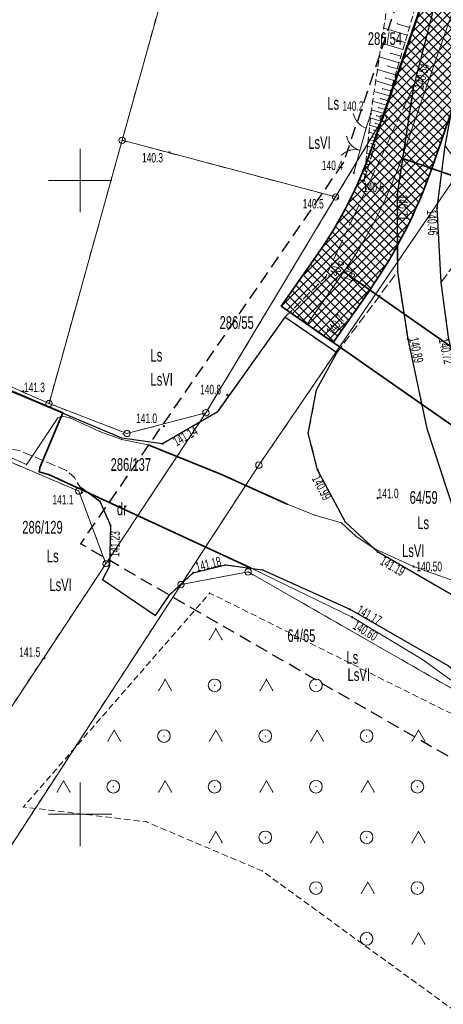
# Model space of a CAD drawing. Extents: x 6456700 to 6518119, y 5963420 to 5980059.
# Tile 4 of 256: x 6511564 to 6511597, y 5963784 to 5963862. Entities that reach past the tile are written whole.
import ezdxf
from ezdxf.enums import TextEntityAlignment as Align

# ---------------------------------------------------------------- set-up
doc = ezdxf.new("R2010")
doc.units = 0
doc.header["$MEASUREMENT"] = 0
for name, pattern in [('L_0_03', [1, 0.5, -0.5]), ('L_0_04', [1.5, 1, -0.5]), ('L_0_52', [1, 0.75, -0.25]), ('L_0_5A', [0.75, 0.5, -0.25])]:
    doc.linetypes.add(name, pattern=pattern)
doc.layers.get('0').update_dxf_attribs({"color": 2, "linetype": 'CONTINUOUS', "lineweight": 5})
for name, color, linetype, lineweight in [('000_Inne__niezydentyfikowane_', 7, 'CONTINUOUS', 18), ('18mm Kreska ciągła', 7, 'CONTINUOUS', 18), ('202_punkt_graniczny', 7, 'CONTINUOUS', 18), ('209_oznaczenie_konturu_klasyfikacyjnego', 96, 'CONTINUOUS', 18), ('210_oznaczenie_konturu_uzytku_gruntowego', 96, 'CONTINUOUS', 18), ('211_numer_dzialki_ewidencyjnej', 7, 'CONTINUOUS', 18), ('218_kontur_uzytku_gruntowego', 96, 'L_0_03', 18), ('219_dzialka_ewidencyjna', 7, 'CONTINUOUS', 18), ('35mm Ciągła', 7, 'CONTINUOUS', 35), ('brama', 7, 'CONTINUOUS', 18), ('furtka', 7, 'CONTINUOUS', 18), ('jezdnia', 7, 'CONTINUOUS', 18), ('jezdnia_Atr17', 7, 'CONTINUOUS', 18), ('kraweznik', 7, 'CONTINUOUS', 18), ('obudowa_ochronna_przewodu', 7, 'CONTINUOUS', 18), ('ogrodzenie_trwale', 7, 'CONTINUOUS', 18), ('pikieta_naturalna', 7, 'CONTINUOUS', 18), ('pikieta_naturalna_Atr2', 7, 'CONTINUOUS', 18), ('pikieta_sztuczna', 7, 'CONTINUOUS', 18), ('pikieta_sztuczna_Atr2', 7, 'CONTINUOUS', 18), ('przewod_elektroenergetyczny_podziemny', 7, 'CONTINUOUS', 18), ('przewod_telekomunikacyjny_podziemny', 7, 'CONTINUOUS', 18), ('rzedna', 7, 'CONTINUOUS', 18), ('rzedna_Atr2', 7, 'CONTINUOUS', 18), ('siatka_krzyrzy', 7, 'CONTINUOUS', 18), ('skarpa_nieumocniona', 7, 'CONTINUOUS', 18), ('teren_zalesiony', 7, 'CONTINUOUS', 18), ('Zakres', 7, 'CONTINUOUS', 18)]:
    doc.layers.add(name, color=color, linetype=linetype, lineweight=lineweight)
doc.styles.get("Standard").update_dxf_attribs({"font": 'txt', "width": 0.75})

# ---------------------------------------------------------------- blocks, each defined once
blk = doc.blocks.new('mdcp_nowa')
at = {"layer": 'pikieta_naturalna', "linetype": 'Continuous', "lineweight": 18}
for points in [[(6494322.93, 5980305.225, 1), (6494322.93, 5980305.315, 1)], [(6494307.04, 5980302.185, 1), (6494307.04, 5980302.275, 1)], [(6494321.59, 5980300.575, 1), (6494321.59, 5980300.665, 1)], [(6494322.41, 5980299.945, 1), (6494322.41, 5980300.035, 1)], [(6494320.32, 5980298.555, 1), (6494320.32, 5980298.645, 1)], [(6494319.37, 5980292.345, 1), (6494319.37, 5980292.435, 1)], [(6494321.4, 5980289.455, 1), (6494321.4, 5980289.545, 1)], [(6494295.5, 5980283.335, 1), (6494295.5, 5980283.425, 1)], [(6494311.61, 5980283.055, 1), (6494311.61, 5980283.145, 1)], [(6494306.6, 5980280.575, 1), (6494306.6, 5980280.665, 1)], [(6494300.13, 5980275.355, 1), (6494300.13, 5980275.445, 1)], [(6494323.47, 5980274.895, 1), (6494323.47, 5980274.985, 1)], [(6494297.17, 5980262.275, 1), (6494297.17, 5980262.365, 1)]]:
    blk.add_hatch(color=18, dxfattribs=at).paths.add_polyline_path(points)
at = {"layer": 'pikieta_sztuczna', "linetype": 'Continuous', "lineweight": 18}
for points in [[(6494326.29, 5980307.345, 1), (6494326.29, 5980307.435, 1)], [(6494325.01, 5980298.845, 1), (6494325.01, 5980298.935, 1)], [(6494328.17, 5980297.785, 1), (6494328.17, 5980297.875, 1)], [(6494325.85, 5980287.465, 1), (6494325.85, 5980287.555, 1)], [(6494306.5, 5980279.195, 1), (6494306.5, 5980279.285, 1)], [(6494318.74, 5980277.145, 1), (6494318.74, 5980277.235, 1)], [(6494302.39, 5980272.755, 1), (6494302.39, 5980272.845, 1)], [(6494323.47, 5980270.665, 1), (6494323.47, 5980270.755, 1)], [(6494308.92, 5980269.015, 1), (6494308.92, 5980269.105, 1)], [(6494321.27, 5980266.135, 1), (6494321.27, 5980266.225, 1)]]:
    blk.add_hatch(color=18, dxfattribs=at).paths.add_polyline_path(points)
at = {"layer": 'rzedna', "linetype": 'Continuous', "lineweight": 18}
for color, points in [(30, [(6494326.3, 5980269.505, 1), (6494326.3, 5980269.595, 1)]), (1, [(6494321.45, 5980265.515, 1), (6494321.45, 5980265.605, 1)])]:
    blk.add_hatch(color=color, dxfattribs=at).paths.add_polyline_path(points)
at = {"layer": '000_Inne__niezydentyfikowane_', "linetype": 'Continuous', "lineweight": 18, "flags": 128}
for points in [[(6494325.8, 5980311.48), (6494323.95, 5980312.03)], [(6494325.98, 5980312.09), (6494325.02, 5980312.38)], [(6494325.47, 5980310.35), (6494323.78, 5980310.85)], [(6494325.63, 5980310.9), (6494324.75, 5980311.16)], [(6494325.16, 5980309.3), (6494323.61, 5980309.76)], [(6494325.31, 5980309.81), (6494324.5, 5980310.05)], [(6494325.02, 5980308.82), (6494324.28, 5980309.04)], [(6494324.88, 5980308.35), (6494323.46, 5980308.77)], [(6494324.75, 5980307.9), (6494324.07, 5980308.1)], [(6494324.62, 5980307.48), (6494323.32, 5980307.86)], [(6494324.39, 5980306.68), (6494323.2, 5980307.03)], [(6494324.5, 5980307.07), (6494323.88, 5980307.25)], [(6494324.17, 5980305.95), (6494323.08, 5980306.27)], [(6494324.07, 5980305.61), (6494323.55, 5980305.76)], [(6494324.28, 5980306.3), (6494323.71, 5980306.47)], [(6494323.97, 5980305.28), (6494322.98, 5980305.57)], [(6494323.88, 5980304.97), (6494323.4, 5980305.11)], [(6494323.63, 5980304.14), (6494322.84, 5980304.37)], [(6494323.79, 5980304.67), (6494322.9, 5980304.94)], [(6494323.71, 5980304.4), (6494323.29, 5980304.52)], [(6494323.48, 5980303.62), (6494322.79, 5980303.83)], [(6494323.41, 5980303.36), (6494323.08, 5980303.45)], [(6494323.56, 5980303.88), (6494323.19, 5980303.99)], [(6494323.17, 5980302.57), (6494322.68, 5980302.72)], [(6494323.33, 5980303.1), (6494322.73, 5980303.27)], [(6494323.25, 5980302.83), (6494322.98, 5980302.91)], [(6494323.02, 5980302.05), (6494322.62, 5980302.16)], [(6494323.09, 5980302.31), (6494322.87, 5980302.37)], [(6494322.86, 5980301.52), (6494322.57, 5980301.61)], [(6494322.78, 5980301.26), (6494322.66, 5980301.29)], [(6494322.94, 5980301.78), (6494322.77, 5980301.83)], [(6494322.55, 5980300.47), (6494322.46, 5980300.5)], [(6494322.71, 5980300.99), (6494322.51, 5980301.05)], [(6494322.63, 5980300.73), (6494322.56, 5980300.75)]]:
    blk.add_lwpolyline(points, dxfattribs=at)
at = {"layer": '000_Inne__niezydentyfikowane_'}
for p in [(6494323.95, 5980312.03), (6494325.02, 5980312.38), (6494325.98, 5980312.09), (6494325.8, 5980311.48), (6494323.78, 5980310.85), (6494324.75, 5980311.16), (6494325.63, 5980310.9), (6494323.61, 5980309.76), (6494324.5, 5980310.05), (6494325.31, 5980309.81), (6494325.47, 5980310.35), (6494324.28, 5980309.04), (6494325.16, 5980309.3), (6494323.46, 5980308.77), (6494324.07, 5980308.1), (6494324.88, 5980308.35), (6494325.02, 5980308.82), (6494323.32, 5980307.86), (6494324.62, 5980307.48), (6494324.75, 5980307.9), (6494323.2, 5980307.03), (6494323.88, 5980307.25), (6494324.39, 5980306.68), (6494324.5, 5980307.07), (6494323.08, 5980306.27), (6494323.55, 5980305.76), (6494323.71, 5980306.47), (6494324.17, 5980305.95), (6494324.28, 5980306.3), (6494322.98, 5980305.57), (6494323.4, 5980305.11), (6494323.97, 5980305.28), (6494324.07, 5980305.61), (6494322.84, 5980304.37), (6494322.9, 5980304.94), (6494323.29, 5980304.52), (6494323.71, 5980304.4), (6494323.79, 5980304.67), (6494323.88, 5980304.97), (6494322.79, 5980303.83), (6494323.08, 5980303.45), (6494323.19, 5980303.99), (6494323.48, 5980303.62), (6494323.56, 5980303.88), (6494323.63, 5980304.14), (6494322.68, 5980302.72), (6494322.73, 5980303.27), (6494322.98, 5980302.91), (6494323.25, 5980302.83), (6494323.33, 5980303.1), (6494323.41, 5980303.36), (6494322.62, 5980302.16), (6494322.87, 5980302.37), (6494323.02, 5980302.05), (6494323.09, 5980302.31), (6494323.17, 5980302.57), (6494322.57, 5980301.61), (6494322.66, 5980301.29), (6494322.77, 5980301.83), (6494322.78, 5980301.26), (6494322.86, 5980301.52), (6494322.94, 5980301.78), (6494322.46, 5980300.5), (6494322.51, 5980301.05), (6494322.55, 5980300.47), (6494322.56, 5980300.75), (6494322.63, 5980300.73), (6494322.71, 5980300.99)]:
    blk.add_point(p, dxfattribs=at)
at = {"layer": '202_punkt_graniczny', "color": 7, "linetype": 'Continuous', "lineweight": 18}
for centre in [(6494323.91, 5980304.93), (6494303.31, 5980303.18), (6494320.16, 5980298.71), (6494297.54, 5980282.41), (6494309.92, 5980281.68), (6494303.69, 5980280.05), (6494314.1, 5980277.55), (6494299.89, 5980275.5), (6494302.03, 5980269.77), (6494313.25, 5980269.13), (6494307.96, 5980268.13)]:
    blk.add_circle(centre, 0.25, dxfattribs=at)
at = {"layer": '202_punkt_graniczny'}
for p in [(6494323.91, 5980304.93), (6494303.31, 5980303.18), (6494320.16, 5980298.71), (6494297.54, 5980282.41), (6494309.92, 5980281.68), (6494303.69, 5980280.05), (6494314.1, 5980277.55), (6494299.89, 5980275.5), (6494302.03, 5980269.77), (6494313.25, 5980269.13), (6494307.96, 5980268.13)]:
    blk.add_point(p, dxfattribs=at)
at = {"layer": '218_kontur_uzytku_gruntowego', "lineweight": 18, "flags": 128}
for points in [[(6494307.59, 5980318.56), (6494303.31, 5980303.18)], [(6494323.91, 5980304.93), (6494326.9, 5980313.63)], [(6494320.16, 5980298.71), (6494323.91, 5980304.93)], [(6494303.31, 5980303.18), (6494297.54, 5980282.41)], [(6494320.16, 5980298.71), (6494303.31, 5980303.18)], [(6494331.01, 5980302.31), (6494314.1, 5980277.55)], [(6494309.92, 5980281.68), (6494320.16, 5980298.71)], [(6494297.54, 5980282.41), (6494288.75, 5980286.27)], [(6494297.54, 5980282.41), (6494303.69, 5980280.05)], [(6494302.03, 5980269.77), (6494309.92, 5980281.68)], [(6494303.69, 5980280.05), (6494309.92, 5980281.68)], [(6494299.89, 5980275.5), (6494288.47, 5980280.35)], [(6494314.1, 5980277.55), (6494307.96, 5980268.13)], [(6494302.03, 5980269.77), (6494299.89, 5980275.5)], [(6494292.57, 5980255.47), (6494302.03, 5980269.77)], [(6494307.96, 5980268.13), (6494313.25, 5980269.13)], [(6494313.25, 5980269.13), (6494331.56, 5980258.65)], [(6494307.96, 5980268.13), (6494290.25, 5980240.95)]]:
    blk.add_lwpolyline(points, dxfattribs=at)
at = {"layer": '218_kontur_uzytku_gruntowego'}
for p in [(6494323.91, 5980304.93), (6494323.91, 5980304.93), (6494323.91, 5980304.93), (6494323.91, 5980304.93), (6494303.31, 5980303.18), (6494303.31, 5980303.18), (6494303.31, 5980303.18), (6494303.31, 5980303.18), (6494320.16, 5980298.71), (6494320.16, 5980298.71), (6494320.16, 5980298.71), (6494320.16, 5980298.71), (6494320.16, 5980298.71), (6494320.16, 5980298.71), (6494297.54, 5980282.41), (6494297.54, 5980282.41), (6494297.54, 5980282.41), (6494297.54, 5980282.41), (6494309.92, 5980281.68), (6494309.92, 5980281.68), (6494309.92, 5980281.68), (6494309.92, 5980281.68), (6494309.92, 5980281.68), (6494309.92, 5980281.68), (6494303.69, 5980280.05), (6494303.69, 5980280.05), (6494303.69, 5980280.05), (6494303.69, 5980280.05), (6494314.1, 5980277.55), (6494314.1, 5980277.55), (6494314.1, 5980277.55), (6494314.1, 5980277.55), (6494299.89, 5980275.5), (6494299.89, 5980275.5), (6494299.89, 5980275.5), (6494299.89, 5980275.5), (6494302.03, 5980269.77), (6494302.03, 5980269.77), (6494302.03, 5980269.77), (6494302.03, 5980269.77), (6494302.03, 5980269.77), (6494302.03, 5980269.77), (6494313.25, 5980269.13), (6494313.25, 5980269.13), (6494313.25, 5980269.13), (6494313.25, 5980269.13), (6494307.96, 5980268.13), (6494307.96, 5980268.13), (6494307.96, 5980268.13), (6494307.96, 5980268.13), (6494307.96, 5980268.13), (6494307.96, 5980268.13)]:
    blk.add_point(p, dxfattribs=at)
at = {"layer": '219_dzialka_ewidencyjna', "color": 3, "linetype": 'Continuous', "lineweight": 18, "flags": 128}
for points in [[(6494303.31, 5980303.18), (6494307.59, 5980318.56)], [(6494323.91, 5980304.93), (6494326.9, 5980313.63)], [(6494323.91, 5980304.93), (6494320.16, 5980298.71)], [(6494297.54, 5980282.41), (6494303.31, 5980303.18)], [(6494303.31, 5980303.18), (6494320.16, 5980298.71)], [(6494331.01, 5980302.31), (6494314.1, 5980277.55)], [(6494309.92, 5980281.68), (6494320.16, 5980298.71)], [(6494288.75, 5980286.27), (6494297.54, 5980282.41)], [(6494297.54, 5980282.41), (6494303.69, 5980280.05)], [(6494302.03, 5980269.77), (6494309.92, 5980281.68)], [(6494309.92, 5980281.68), (6494303.69, 5980280.05)], [(6494299.89, 5980275.5), (6494288.47, 5980280.35)], [(6494314.1, 5980277.55), (6494307.96, 5980268.13)], [(6494302.03, 5980269.77), (6494299.89, 5980275.5)], [(6494292.57, 5980255.47), (6494302.03, 5980269.77)], [(6494307.96, 5980268.13), (6494313.25, 5980269.13)], [(6494313.25, 5980269.13), (6494331.56, 5980258.65)], [(6494290.25, 5980240.95), (6494307.96, 5980268.13)]]:
    blk.add_lwpolyline(points, dxfattribs=at)
at = {"layer": '219_dzialka_ewidencyjna', "color": 3}
for p in [(6494323.91, 5980304.93), (6494323.91, 5980304.93), (6494303.31, 5980303.18), (6494303.31, 5980303.18), (6494303.31, 5980303.18), (6494320.16, 5980298.71), (6494320.16, 5980298.71), (6494320.16, 5980298.71), (6494297.54, 5980282.41), (6494297.54, 5980282.41), (6494297.54, 5980282.41), (6494309.92, 5980281.68), (6494309.92, 5980281.68), (6494309.92, 5980281.68), (6494303.69, 5980280.05), (6494303.69, 5980280.05), (6494314.1, 5980277.55), (6494314.1, 5980277.55), (6494299.89, 5980275.5), (6494299.89, 5980275.5), (6494302.03, 5980269.77), (6494302.03, 5980269.77), (6494302.03, 5980269.77), (6494313.25, 5980269.13), (6494313.25, 5980269.13), (6494307.96, 5980268.13), (6494307.96, 5980268.13), (6494307.96, 5980268.13)]:
    blk.add_point(p, dxfattribs=at)
at = {"layer": 'brama', "color": 7, "linetype": 'Continuous', "lineweight": 18, "flags": 128}
blk.add_lwpolyline([(6494321.59, 5980300.62), (6494322.57, 5980304.15)], dxfattribs=at)
at = {"layer": 'brama', "color": 7, "linetype": 'Continuous', "lineweight": 18}
for centre, start, end in [((6494322.481, 5980303.83), 194.484, 254.484), ((6494321.679, 5980300.94), 74.484, 134.484)]:
    blk.add_arc(centre, 1.5, start, end, dxfattribs=at)
at = {"layer": 'brama'}
for p in [(6494321.029, 5980303.455), (6494322.57, 5980304.15), (6494321.411, 5980302.779), (6494320.628, 5980302.01), (6494321.304, 5980302.392), (6494322.08, 5980302.385), (6494322.08, 5980302.385), (6494321.59, 5980300.62)]:
    blk.add_point(p, dxfattribs=at)
at = {"layer": 'furtka', "color": 7, "linetype": 'Continuous', "lineweight": 18, "flags": 128}
blk.add_lwpolyline([(6494322.57, 5980304.15), (6494322.93, 5980305.27)], dxfattribs=at)
at = {"layer": 'furtka', "color": 7, "linetype": 'Continuous', "lineweight": 18}
blk.add_arc((6494323.028, 5980305.578), 1.5, 192.181, 252.181, dxfattribs=at)
at = {"layer": 'furtka'}
for p in [(6494321.562, 5980305.262), (6494322.93, 5980305.27), (6494321.917, 5980304.571), (6494322.569, 5980304.15), (6494322.57, 5980304.15)]:
    blk.add_point(p, dxfattribs=at)
at = {"layer": 'jezdnia', "color": 7, "linetype": 'L_0_52', "lineweight": 18, "flags": 128}
for points in [[(6494379.042, 5980205.355), (6494370.45, 5980215.77), (6494359.26, 5980229.24), (6494350.5, 5980239.82), (6494339.7, 5980252.95), (6494336.61, 5980259.13), (6494333.07, 5980266.18), (6494330.52, 5980271.55), (6494329.52, 5980273.86), (6494327.36, 5980280.45), (6494325.85, 5980287.51), (6494325.03, 5980292.79), (6494325.01, 5980298.89), (6494326.29, 5980307.39), (6494327.89, 5980313.55), (6494331.08, 5980323.3), (6494333.2, 5980329.82), (6494336.64, 5980339.86), (6494338.43, 5980344.74), (6494343.18, 5980357.69), (6494347.78, 5980370.45), (6494349.48, 5980375.48), (6494354.04, 5980390.75), (6494352.32, 5980395.68), (6494357.03, 5980411.08), (6494361.23, 5980414.73), (6494366, 5980430.68), (6494370.3, 5980444.82), (6494371.15, 5980446.91), (6494375.47, 5980461.29), (6494375.75, 5980465.48), (6494375.18, 5980467.78), (6494374.35, 5980469.42), (6494371.15, 5980471.55), (6494375.07, 5980474.78), (6494376.5, 5980474.51), (6494378.65, 5980474.86), (6494379.97, 5980476.75), (6494382.89, 5980482.91), (6494394.43, 5980504.41), (6494396.68, 5980509.18), (6494397.56, 5980513.25), (6494397.03, 5980515.6), (6494395.56, 5980517.85), (6494398.63, 5980521.01), (6494399.16, 5980521.01), (6494402.03, 5980519.87), (6494404.28, 5980515.27), (6494407.43, 5980515.58), (6494404.79, 5980512.24), (6494403.37, 5980510.89), (6494402.78, 5980510.36), (6494400.53, 5980507.9), (6494398.16, 5980504.63), (6494391.04, 5980491.44), (6494385.61, 5980481.01), (6494383.82, 5980476.78), (6494378.9, 5980461.73), (6494373.96, 5980446.06), (6494373.47, 5980443.93), (6494369.12, 5980430), (6494367.09, 5980423.07), (6494366.46, 5980420.98), (6494364.17, 5980413.15), (6494352.58, 5980374.75), (6494350.86, 5980369.56), (6494346.16, 5980356.53), (6494340.78, 5980341.91), (6494336.32, 5980328.77), (6494333.97, 5980321.61), (6494330.37, 5980310.3), (6494329.56, 5980306.83), (6494328.8, 5980302.75), (6494328.17, 5980297.83), (6494328.48, 5980291.97), (6494329.06, 5980287.64), (6494330.85, 5980279.62), (6494332.58, 5980274.8), (6494333.58, 5980272.52), (6494336.35, 5980266.75), (6494340.04, 5980259.2), (6494342.54, 5980254.89), (6494352.41, 5980242.52), (6494362.09, 5980230.97), (6494370.78, 5980220.42), (6494371.58, 5980219.4), (6494373.43, 5980217.24), (6494381.565, 5980207.291)], [(6494333.07, 5980266.18), (6494330.52, 5980271.55), (6494329.52, 5980273.86), (6494327.36, 5980280.45), (6494325.85, 5980287.51), (6494325.03, 5980292.79), (6494325.01, 5980298.89), (6494326.29, 5980307.39), (6494327.89, 5980313.55), (6494331.08, 5980323.3), (6494333.2, 5980329.82), (6494336.64, 5980339.86), (6494338.43, 5980344.74), (6494343.18, 5980357.69), (6494347.78, 5980370.45), (6494349.48, 5980375.48), (6494354.04, 5980390.75), (6494352.32, 5980395.68), (6494357.03, 5980411.08), (6494361.23, 5980414.73), (6494366, 5980430.68), (6494370.3, 5980444.82), (6494371.15, 5980446.91), (6494375.47, 5980461.29), (6494375.75, 5980465.48), (6494375.18, 5980467.78), (6494374.35, 5980469.42), (6494371.15, 5980471.55), (6494375.07, 5980474.78), (6494376.5, 5980474.51), (6494378.65, 5980474.86), (6494379.97, 5980476.75), (6494382.89, 5980482.91), (6494394.43, 5980504.41), (6494396.68, 5980509.18), (6494397.56, 5980513.25), (6494397.03, 5980515.6), (6494395.56, 5980517.85), (6494398.63, 5980521.01), (6494399.16, 5980521.01), (6494402.03, 5980519.87), (6494404.28, 5980515.27), (6494407.43, 5980515.58), (6494404.79, 5980512.24), (6494403.37, 5980510.89), (6494402.78, 5980510.36), (6494400.53, 5980507.9), (6494398.16, 5980504.63), (6494391.04, 5980491.44), (6494385.61, 5980481.01), (6494383.82, 5980476.78), (6494378.9, 5980461.73), (6494373.96, 5980446.06), (6494373.47, 5980443.93), (6494369.12, 5980430), (6494367.09, 5980423.07), (6494366.46, 5980420.98), (6494364.17, 5980413.15), (6494352.58, 5980374.75), (6494350.86, 5980369.56), (6494346.16, 5980356.53), (6494340.78, 5980341.91), (6494336.32, 5980328.77), (6494333.97, 5980321.61), (6494330.37, 5980310.3), (6494329.56, 5980306.83), (6494328.8, 5980302.75), (6494328.17, 5980297.83), (6494328.48, 5980291.97), (6494329.06, 5980287.64), (6494330.85, 5980279.62), (6494332.58, 5980274.8), (6494333.58, 5980272.52), (6494336.35, 5980266.75), (6494339.19, 5980259.41), (6494334.28, 5980263.76)], [(6494316.16, 5980289.23), (6494319.37, 5980292.39), (6494326.29, 5980307.39), (6494325.01, 5980298.89), (6494325.03, 5980292.79), (6494320.25, 5980286.41)], [(6494328.17, 5980297.83), (6494328.8, 5980302.75), (6494330.75, 5980299.98), (6494333.28, 5980297.97), (6494340.74, 5980296.02), (6494352.28, 5980293.26), (6494351.16, 5980290.47), (6494340.93, 5980292.89), (6494330.64, 5980294.89), (6494328.48, 5980291.97)], [(6494243.626, 5980297.507), (6494254.35, 5980295.4), (6494255.24, 5980294.73), (6494256.1, 5980294.26), (6494260.02, 5980293.47), (6494261.12, 5980293.53), (6494262.13, 5980293.79), (6494266.64, 5980292.83), (6494278.26, 5980289.92), (6494281.13, 5980288.99), (6494282.53, 5980288.4), (6494285.79, 5980287.03), (6494303.28, 5980279.68), (6494306.5, 5980279.24), (6494310.81, 5980281.74), (6494316.16, 5980289.23), (6494320.25, 5980286.41), (6494318.65, 5980283.49), (6494318, 5980280.06), (6494318.74, 5980277.19), (6494320.93, 5980273.05), (6494323.47, 5980270.71), (6494332.1, 5980265.7), (6494339.19, 5980259.41), (6494352.51, 5980243.47), (6494363.58, 5980230.23), (6494365.35, 5980228.11), (6494371.11, 5980221.21), (6494378.14, 5980212.81), (6494382.281, 5980207.84), (6494378.255, 5980204.751), (6494374.18, 5980209.63), (6494361.23, 5980225.17), (6494348.59, 5980240.38), (6494335.35, 5980256.19), (6494329.06, 5980261.71), (6494321.27, 5980266.18), (6494314.39, 5980269.29), (6494311.46, 5980269.69), (6494308.92, 5980269.06), (6494307.07, 5980267.33), (6494305.93, 5980265.69), (6494301.75, 5980268.52), (6494302.32, 5980269.59), (6494302.39, 5980272.8), (6494301.56, 5980274.71), (6494299.97, 5980275.87), (6494299.54, 5980276.57), (6494298.92, 5980277.12), (6494295.2, 5980278.71), (6494294.18, 5980278.87), (6494293.11, 5980278.79), (6494278.69, 5980284.75), (6494277.29, 5980285.23), (6494273.86, 5980286.1), (6494265.83, 5980288.14), (6494253.54, 5980290.73), (6494242.281, 5980292.889)]]:
    blk.add_lwpolyline(points, close=True, dxfattribs=at)
at = {"layer": 'jezdnia'}
for p in [(6494326.29, 5980307.39), (6494326.29, 5980307.39), (6494326.29, 5980307.39), (6494325.01, 5980298.89), (6494325.01, 5980298.89), (6494325.01, 5980298.89), (6494328.17, 5980297.83), (6494328.17, 5980297.83), (6494328.17, 5980297.83), (6494325.03, 5980292.79), (6494325.03, 5980292.79), (6494325.03, 5980292.79), (6494319.37, 5980292.39), (6494328.48, 5980291.97), (6494328.48, 5980291.97), (6494328.48, 5980291.97), (6494316.16, 5980289.23), (6494316.16, 5980289.23), (6494325.85, 5980287.51), (6494325.85, 5980287.51), (6494320.25, 5980286.41), (6494320.25, 5980286.41), (6494318.65, 5980283.49), (6494310.81, 5980281.74), (6494327.36, 5980280.45), (6494327.36, 5980280.45), (6494303.28, 5980279.68), (6494318, 5980280.06), (6494306.5, 5980279.24), (6494298.92, 5980277.12), (6494318.74, 5980277.19), (6494299.54, 5980276.57), (6494299.97, 5980275.87), (6494301.56, 5980274.71), (6494302.39, 5980272.8), (6494320.93, 5980273.05), (6494323.47, 5980270.71), (6494302.32, 5980269.59), (6494311.46, 5980269.69), (6494314.39, 5980269.29), (6494301.75, 5980268.52), (6494308.92, 5980269.06), (6494307.07, 5980267.33), (6494321.27, 5980266.18), (6494305.93, 5980265.69)]:
    blk.add_point(p, dxfattribs=at)
at = {"layer": 'kraweznik', "color": 7, "linetype": 'Continuous', "lineweight": 25, "flags": 128}
for points in [[(6494334.28, 5980263.76), (6494339.19, 5980259.41), (6494336.35, 5980266.75), (6494333.58, 5980272.52), (6494332.58, 5980274.8), (6494330.85, 5980279.62), (6494329.06, 5980287.64), (6494328.48, 5980291.97), (6494328.17, 5980297.83), (6494328.8, 5980302.75), (6494329.56, 5980306.83), (6494330.37, 5980310.3), (6494333.97, 5980321.61)], [(6494327.89, 5980313.55), (6494326.29, 5980307.39), (6494325.01, 5980298.89), (6494325.03, 5980292.79), (6494325.85, 5980287.51), (6494327.36, 5980280.45), (6494329.52, 5980273.86), (6494330.52, 5980271.55), (6494333.07, 5980266.18), (6494336.61, 5980259.13), (6494339.7, 5980252.95), (6494350.5, 5980239.82), (6494359.26, 5980229.24), (6494370.45, 5980215.77), (6494376.8, 5980208.1), (6494379.047, 5980205.358)], [(6494327.89, 5980313.55), (6494326.29, 5980307.39), (6494325.01, 5980298.89), (6494325.03, 5980292.79), (6494325.85, 5980287.51), (6494327.36, 5980280.45), (6494329.52, 5980273.86), (6494330.52, 5980271.55), (6494333.07, 5980266.18), (6494334.28, 5980263.76)], [(6494334.28, 5980263.76), (6494332.1, 5980265.7), (6494323.47, 5980270.71), (6494320.93, 5980273.05), (6494318.74, 5980277.19), (6494318, 5980280.06), (6494318.65, 5980283.49), (6494320.25, 5980286.41), (6494316.16, 5980289.23), (6494310.81, 5980281.74), (6494306.5, 5980279.24), (6494303.28, 5980279.68), (6494285.79, 5980287.03), (6494282.53, 5980288.4), (6494281.13, 5980288.99), (6494278.26, 5980289.92), (6494266.64, 5980292.83), (6494262.13, 5980293.79)], [(6494299.97, 5980275.87), (6494301.56, 5980274.71), (6494302.39, 5980272.8), (6494302.32, 5980269.59), (6494301.75, 5980268.52), (6494305.93, 5980265.69), (6494307.07, 5980267.33), (6494308.92, 5980269.06), (6494311.46, 5980269.69), (6494314.39, 5980269.29), (6494321.27, 5980266.18), (6494329.06, 5980261.71), (6494335.35, 5980256.19), (6494348.59, 5980240.38), (6494361.23, 5980225.17), (6494374.18, 5980209.63), (6494378.255, 5980204.751)]]:
    blk.add_lwpolyline(points, dxfattribs=at)
at = {"layer": 'kraweznik'}
for p in [(6494326.29, 5980307.39), (6494326.29, 5980307.39), (6494325.01, 5980298.89), (6494325.01, 5980298.89), (6494328.17, 5980297.83), (6494325.03, 5980292.79), (6494325.03, 5980292.79), (6494328.48, 5980291.97), (6494316.16, 5980289.23), (6494325.85, 5980287.51), (6494325.85, 5980287.51), (6494320.25, 5980286.41), (6494318.65, 5980283.49), (6494310.81, 5980281.74), (6494327.36, 5980280.45), (6494327.36, 5980280.45), (6494303.28, 5980279.68), (6494318, 5980280.06), (6494306.5, 5980279.24), (6494318.74, 5980277.19), (6494299.97, 5980275.87), (6494301.56, 5980274.71), (6494302.39, 5980272.8), (6494320.93, 5980273.05), (6494323.47, 5980270.71), (6494302.32, 5980269.59), (6494311.46, 5980269.69), (6494314.39, 5980269.29), (6494301.75, 5980268.52), (6494308.92, 5980269.06), (6494307.07, 5980267.33), (6494321.27, 5980266.18), (6494305.93, 5980265.69)]:
    blk.add_point(p, dxfattribs=at)
at = {"layer": 'obudowa_ochronna_przewodu', "color": 7, "linetype": 'Continuous', "lineweight": 35, "flags": 128}
for points in [[(6494313.44, 5980269.45), (6494297.57, 5980276.78), (6494296.75, 5980277.02), (6494296.82, 5980277.37), (6494298.63, 5980281.68), (6494289.52, 5980285.53), (6494282.27, 5980288.53), (6494278.78, 5980289.68), (6494271.36, 5980291.82), (6494264.6, 5980293.54), (6494259.98, 5980294.39), (6494258.17, 5980294.81), (6494251.27, 5980296.28), (6494243.692, 5980297.736)], [(6494316.34, 5980274.46), (6494311.15, 5980276.81), (6494305.36, 5980279.14)]]:
    blk.add_lwpolyline(points, dxfattribs=at)
at = {"layer": 'obudowa_ochronna_przewodu'}
for p in [(6494298.63, 5980281.68), (6494305.36, 5980279.14), (6494296.75, 5980277.02), (6494296.82, 5980277.37), (6494297.57, 5980276.78), (6494311.15, 5980276.81), (6494316.34, 5980274.46), (6494313.44, 5980269.45)]:
    blk.add_point(p, dxfattribs=at)
at = {"layer": 'ogrodzenie_trwale'}
for p in [(6494322.93, 5980305.27), (6494307.04, 5980302.23), (6494321.59, 5980300.62), (6494320.32, 5980298.6), (6494320.32, 5980298.6), (6494311.61, 5980283.1), (6494309.88, 5980281.63), (6494306.6, 5980280.62), (6494303.39, 5980280.01), (6494300.2, 5980275.38), (6494302, 5980269.8), (6494297.17, 5980262.32)]:
    blk.add_point(p, dxfattribs=at)
at = {"layer": 'pikieta_naturalna', "color": 7, "linetype": 'Continuous', "lineweight": 18}
for centre in [(6494322.93, 5980305.27), (6494307.04, 5980302.23), (6494321.59, 5980300.62), (6494322.41, 5980299.99), (6494320.32, 5980298.6), (6494319.37, 5980292.39), (6494321.4, 5980289.5), (6494295.5, 5980283.38), (6494311.61, 5980283.1), (6494306.6, 5980280.62), (6494300.13, 5980275.4), (6494323.47, 5980274.94), (6494297.17, 5980262.32)]:
    blk.add_circle(centre, 0.045, dxfattribs=at)
at = {"layer": 'pikieta_naturalna'}
for p in [(6494322.93, 5980305.27), (6494307.04, 5980302.23), (6494321.59, 5980300.62), (6494322.41, 5980299.99), (6494320.32, 5980298.6), (6494319.37, 5980292.39), (6494321.4, 5980289.5), (6494295.5, 5980283.38), (6494311.61, 5980283.1), (6494306.6, 5980280.62), (6494300.13, 5980275.4), (6494323.47, 5980274.94), (6494297.17, 5980262.32)]:
    blk.add_point(p, dxfattribs=at)
at = {"layer": 'pikieta_sztuczna', "color": 7, "linetype": 'Continuous', "lineweight": 18}
for centre in [(6494326.29, 5980307.39), (6494325.01, 5980298.89), (6494328.17, 5980297.83), (6494325.85, 5980287.51), (6494306.5, 5980279.24), (6494318.74, 5980277.19), (6494302.39, 5980272.8), (6494323.47, 5980270.71), (6494308.92, 5980269.06), (6494321.27, 5980266.18)]:
    blk.add_circle(centre, 0.045, dxfattribs=at)
at = {"layer": 'pikieta_sztuczna'}
for p in [(6494326.29, 5980307.39), (6494325.01, 5980298.89), (6494328.17, 5980297.83), (6494325.85, 5980287.51), (6494306.5, 5980279.24), (6494318.74, 5980277.19), (6494302.39, 5980272.8), (6494323.47, 5980270.71), (6494308.92, 5980269.06), (6494321.27, 5980266.18)]:
    blk.add_point(p, dxfattribs=at)
at = {"layer": 'przewod_elektroenergetyczny_podziemny', "color": 1, "linetype": 'Continuous', "lineweight": 18, "flags": 128}
blk.add_lwpolyline([(6494289.52, 5980285.53), (6494298.63, 5980281.68), (6494296.82, 5980277.37), (6494296.75, 5980277.02), (6494297.57, 5980276.78), (6494313.44, 5980269.45), (6494321.45, 5980265.56), (6494327.01, 5980262.21), (6494331.69, 5980258.83), (6494333.18, 5980257.24), (6494339.06, 5980250.85), (6494345.6, 5980243.28), (6494352.93, 5980234.58), (6494357.88, 5980228.78), (6494360.06, 5980226.09), (6494363.52, 5980222.18), (6494366.62, 5980218.57), (6494372.36, 5980211.91), (6494377.94, 5980205.06), (6494378.215, 5980204.72)], dxfattribs=at)
at = {"layer": 'przewod_elektroenergetyczny_podziemny'}
for p in [(6494298.63, 5980281.68), (6494296.75, 5980277.02), (6494296.82, 5980277.37), (6494297.57, 5980276.78), (6494313.44, 5980269.45), (6494321.45, 5980265.56), (6494327.01, 5980262.21)]:
    blk.add_point(p, dxfattribs=at)
at = {"layer": 'przewod_telekomunikacyjny_podziemny', "color": 30, "linetype": 'Continuous', "lineweight": 18, "flags": 128}
blk.add_lwpolyline([(6494337.4, 5980265.6), (6494326.3, 5980269.55), (6494323.25, 5980270.95), (6494321.78, 5980271.91), (6494320.62, 5980273), (6494318.52, 5980273.6), (6494316.34, 5980274.46), (6494311.15, 5980276.81), (6494305.36, 5980279.14), (6494303.28, 5980279.57), (6494301.53, 5980280.21), (6494299.2, 5980281.27), (6494298.57, 5980281.41), (6494298.23, 5980281.27), (6494295.98, 5980277.89), (6494295.77, 5980277.59), (6494284.97, 5980282.36)], dxfattribs=at)
at = {"layer": 'przewod_telekomunikacyjny_podziemny'}
for p in [(6494298.23, 5980281.27), (6494298.57, 5980281.41), (6494299.2, 5980281.27), (6494301.53, 5980280.21), (6494303.28, 5980279.57), (6494305.36, 5980279.14), (6494295.98, 5980277.89), (6494295.77, 5980277.59), (6494311.15, 5980276.81), (6494316.34, 5980274.46), (6494318.52, 5980273.6), (6494320.62, 5980273), (6494321.78, 5980271.91), (6494323.25, 5980270.95), (6494326.3, 5980269.55)]:
    blk.add_point(p, dxfattribs=at)
at = {"layer": 'rzedna', "color": 30, "linetype": 'Continuous', "lineweight": 18}
blk.add_circle((6494326.3, 5980269.55), 0.045, dxfattribs=at)
at = {"layer": 'rzedna', "color": 1, "linetype": 'Continuous', "lineweight": 18}
blk.add_circle((6494321.45, 5980265.56), 0.045, dxfattribs=at)
at = {"layer": 'rzedna'}
for p in [(6494326.3, 5980269.55), (6494321.45, 5980265.56)]:
    blk.add_point(p, dxfattribs=at)
at = {"layer": 'siatka_krzyrzy', "linetype": 'Continuous', "lineweight": 18, "flags": 128}
for points in [[(6494300, 5980297.5), (6494300, 5980302.5)], [(6494297.5, 5980300), (6494302.5, 5980300)], [(6494300, 5980247.5), (6494300, 5980252.5)], [(6494297.5, 5980250), (6494302.5, 5980250)]]:
    blk.add_lwpolyline(points, dxfattribs=at)
at = {"layer": 'skarpa_nieumocniona', "color": 7, "linetype": 'L_0_5A', "lineweight": 18, "flags": 128}
blk.add_lwpolyline([(6494322.93, 5980305.27), (6494324.34, 5980314.57), (6494328.14, 5980324.32), (6494331.05, 5980333.92), (6494333.51, 5980338.76), (6494332.15, 5980329.94), (6494329.55, 5980323.82), (6494326.56, 5980314.04), (6494322.41, 5980299.99)], close=True, dxfattribs=at)
at = {"layer": 'skarpa_nieumocniona'}
for p in [(6494322.93, 5980305.27), (6494322.93, 5980305.27), (6494322.41, 5980299.99), (6494322.41, 5980299.99)]:
    blk.add_point(p, dxfattribs=at)
at = {"layer": 'teren_zalesiony', "color": 7, "linetype": 'L_0_5A', "lineweight": 18, "flags": 128}
blk.add_lwpolyline([(6494378.161, 5980204.678), (6494364.871, 5980194.479), (6494360.11, 5980201.93), (6494343.94, 5980218), (6494334.95, 5980230.57), (6494314.37, 5980245.53), (6494305.21, 5980249.41), (6494295.52, 5980250.58), (6494310.23, 5980267.46), (6494335.24, 5980254.97), (6494340.86, 5980246.34), (6494349.29, 5980236.05), (6494354.86, 5980227), (6494362.19, 5980220.95), (6494365.47, 5980219.83), (6494374.18, 5980209.63)], close=True, dxfattribs=at)
at = {"layer": 'teren_zalesiony', "color": 7, "linetype": 'Continuous', "lineweight": 18, "flags": 128}
for points in [[(6494310.193, 5980263.773), (6494310.693, 5980264.639)], [(6494310.693, 5980264.639), (6494311.193, 5980263.773)], [(6494306.193, 5980259.773), (6494306.693, 5980260.639)], [(6494306.693, 5980260.639), (6494307.193, 5980259.773)], [(6494314.193, 5980259.773), (6494314.693, 5980260.639)], [(6494314.693, 5980260.639), (6494315.193, 5980259.773)], [(6494302.193, 5980255.773), (6494302.693, 5980256.639)], [(6494302.693, 5980256.639), (6494303.193, 5980255.773)], [(6494310.193, 5980255.773), (6494310.693, 5980256.639)], [(6494310.693, 5980256.639), (6494311.193, 5980255.773)], [(6494318.193, 5980255.773), (6494318.693, 5980256.639)], [(6494318.693, 5980256.639), (6494319.193, 5980255.773)], [(6494326.193, 5980255.773), (6494326.693, 5980256.639)], [(6494326.693, 5980256.639), (6494327.193, 5980255.773)], [(6494298.193, 5980251.773), (6494298.693, 5980252.639)], [(6494298.693, 5980252.639), (6494299.193, 5980251.773)], [(6494306.193, 5980251.773), (6494306.693, 5980252.639)], [(6494306.693, 5980252.639), (6494307.193, 5980251.773)], [(6494314.193, 5980251.773), (6494314.693, 5980252.639)], [(6494314.693, 5980252.639), (6494315.193, 5980251.773)], [(6494322.193, 5980251.773), (6494322.693, 5980252.639)], [(6494322.693, 5980252.639), (6494323.193, 5980251.773)], [(6494310.193, 5980247.773), (6494310.693, 5980248.639)], [(6494310.693, 5980248.639), (6494311.193, 5980247.773)], [(6494318.193, 5980247.773), (6494318.693, 5980248.639)], [(6494318.693, 5980248.639), (6494319.193, 5980247.773)], [(6494326.193, 5980247.773), (6494326.693, 5980248.639)], [(6494326.693, 5980248.639), (6494327.193, 5980247.773)], [(6494322.193, 5980243.773), (6494322.693, 5980244.639)], [(6494322.693, 5980244.639), (6494323.193, 5980243.773)], [(6494326.193, 5980239.773), (6494326.693, 5980240.639)], [(6494326.693, 5980240.639), (6494327.193, 5980239.773)]]:
    blk.add_lwpolyline(points, dxfattribs=at)
at = {"layer": 'teren_zalesiony', "color": 7, "linetype": 'Continuous', "lineweight": 18}
for centre in [(6494310.606, 5980260.176), (6494318.606, 5980260.176), (6494306.606, 5980256.176), (6494314.606, 5980256.176), (6494322.606, 5980256.176), (6494302.606, 5980252.176), (6494310.606, 5980252.176), (6494318.606, 5980252.176), (6494326.606, 5980252.176), (6494314.606, 5980248.176), (6494322.606, 5980248.176), (6494318.606, 5980244.176), (6494326.606, 5980244.176), (6494322.606, 5980240.176)]:
    blk.add_circle(centre, 0.5, dxfattribs=at)
at = {"layer": 'teren_zalesiony'}
for p in [(6494310.23, 5980267.46), (6494310.693, 5980264.639), (6494310.693, 5980264.639), (6494310.193, 5980263.773), (6494311.193, 5980263.773), (6494306.693, 5980260.639), (6494306.693, 5980260.639), (6494310.606, 5980260.176), (6494314.693, 5980260.639), (6494314.693, 5980260.639), (6494318.606, 5980260.176), (6494306.193, 5980259.773), (6494307.193, 5980259.773), (6494314.193, 5980259.773), (6494315.193, 5980259.773), (6494302.693, 5980256.639), (6494302.693, 5980256.639), (6494306.606, 5980256.176), (6494310.693, 5980256.639), (6494310.693, 5980256.639), (6494314.606, 5980256.176), (6494318.693, 5980256.639), (6494318.693, 5980256.639), (6494322.606, 5980256.176), (6494326.693, 5980256.639), (6494326.693, 5980256.639), (6494302.193, 5980255.773), (6494303.193, 5980255.773), (6494310.193, 5980255.773), (6494311.193, 5980255.773), (6494318.193, 5980255.773), (6494319.193, 5980255.773), (6494326.193, 5980255.773), (6494327.193, 5980255.773), (6494298.693, 5980252.639), (6494298.693, 5980252.639), (6494302.606, 5980252.176), (6494306.693, 5980252.639), (6494306.693, 5980252.639), (6494310.606, 5980252.176), (6494314.693, 5980252.639), (6494314.693, 5980252.639), (6494318.606, 5980252.176), (6494322.693, 5980252.639), (6494322.693, 5980252.639), (6494326.606, 5980252.176), (6494298.193, 5980251.773), (6494299.193, 5980251.773), (6494306.193, 5980251.773), (6494307.193, 5980251.773), (6494314.193, 5980251.773), (6494315.193, 5980251.773), (6494322.193, 5980251.773), (6494323.193, 5980251.773), (6494295.52, 5980250.58), (6494305.21, 5980249.41), (6494310.693, 5980248.639), (6494310.693, 5980248.639), (6494318.693, 5980248.639), (6494318.693, 5980248.639), (6494326.693, 5980248.639), (6494326.693, 5980248.639), (6494310.193, 5980247.773), (6494311.193, 5980247.773), (6494314.606, 5980248.176), (6494318.193, 5980247.773), (6494319.193, 5980247.773), (6494322.606, 5980248.176), (6494326.193, 5980247.773), (6494327.193, 5980247.773), (6494314.37, 5980245.53), (6494322.693, 5980244.639), (6494322.693, 5980244.639), (6494318.606, 5980244.176), (6494322.193, 5980243.773), (6494323.193, 5980243.773), (6494326.606, 5980244.176), (6494326.693, 5980240.639), (6494326.693, 5980240.639), (6494322.606, 5980240.176), (6494326.193, 5980239.773), (6494327.193, 5980239.773)]:
    blk.add_point(p, dxfattribs=at)
at = {"layer": 'Zakres', "linetype": 'L_0_04', "lineweight": 25, "flags": 128}
blk.add_lwpolyline([(6495113.77, 5985050.22), (6495121.12, 5984877.07), (6495125.76, 5984757.87), (6495129.89, 5984649.81), (6495141.08, 5984611.3), (6495145.77, 5984544.53), (6495147.36, 5984487.27), (6495157.22, 5984392.07), (6495162.95, 5984387.45), (6495180.24, 5984384.16), (6495229.5, 5984386.61), (6495251.65, 5984373.41), (6495258.77, 5984357.12), (6495255.44, 5984330.44), (6495250.77, 5984304.39), (6495252.21, 5984282.78), (6495255.46, 5984256.45), (6495254.94, 5984238.25), (6495266.4, 5984211), (6495277.24, 5984182.33), (6495294.2, 5984133.19), (6495300.94, 5984095.37), (6495313.24, 5984037.69), (6495317.44, 5983978.18), (6495300.35, 5983922.18), (6495282.35, 5983883.38), (6495266.21, 5983862.23), (6495242.03, 5983839.67), (6495211.11, 5983816.86), (6495158.26, 5983772.66), (6495130.6, 5983651.16), (6495116.31, 5983543.43), (6495129.51, 5983346.73), (6495134.58, 5983264.71), (6495139.64, 5983186.97), (6495193.25, 5983077.94), (6495199.2, 5983041.97), (6495206.23, 5983026), (6495208.96, 5983004.88), (6495202.27, 5982979.48), (6495202.42, 5982950.13), (6495209.35, 5982897.38), (6495215.97, 5982850.34), (6495228.6, 5982809.97), (6495226.85, 5982778.82), (6495225.04, 5982750.56), (6495220.26, 5982723.37), (6495226.54, 5982679.97), (6495206.06, 5982669.48), (6495192.68, 5982657.71), (6495184.57, 5982648.65), (6495174.78, 5982624.58), (6495164.23, 5982604.61), (6495150.7, 5982588.3), (6495137.69, 5982582.43), (6495118.26, 5982573.75), (6495100.35, 5982558.42), (6495090.36, 5982544.99), (6495075.87, 5982519.06), (6495060.83, 5982499.68), (6495049.41, 5982485.49), (6495035.07, 5982459.7), (6495006.7, 5982406.64), (6494980.89, 5982351.84), (6494944.35, 5982293.29), (6494925.72, 5982250.11), (6494905.2, 5982190.37), (6494898.43, 5982153.5), (6494879.51, 5982063.89), (6494864.14, 5981992.66), (6494816.93, 5981768.61), (6494777.79, 5981577.7), (6494739.84, 5981394.72), (6494718.65, 5981297.89), (6494716.45, 5981237.31), (6494738.62, 5981208.21), (6494776.48, 5981173.06), (6494817.16, 5981137.44), (6494847.63, 5981109.8), (6494877.39, 5981077.08), (6494912.75, 5981030.55), (6494916.06, 5981014.71), (6494903.86, 5980957.01), (6494916.13, 5980953.51), (6494892.32, 5980927.59), (6494850.7, 5980858.8), (6494806.81, 5980779.89), (6494785.1, 5980753.49), (6494715.22, 5980723.29), (6494679.96, 5980686.78), (6494651.35, 5980651.29), (6494549.14, 5980683.24), (6494511.84, 5980659.66), (6494443.61, 5980630.33), (6494428.78, 5980598.6), (6494431.58, 5980579.46), (6494420.56, 5980549.76), (6494416.45, 5980528.2), (6494403.86, 5980507.16), (6494388.89, 5980482.96), (6494365.32, 5980407.99), (6494335.67, 5980315.15), (6494332.29, 5980297.41), (6494335.1, 5980278.18), (6494347.25, 5980254.84), (6494336.79, 5980250.09), (6494300.04, 5980271.34), (6494320.8, 5980301.43), (6494336.81, 5980349.17), (6494344.85, 5980380.92), (6494360.85, 5980437.13), (6494374.18, 5980476.38), (6494386.14, 5980498.84), (6494403.02, 5980528.52), (6494411.33, 5980563.19), (6494420.84, 5980586.25), (6494420.25, 5980601.11), (6494434.95, 5980635.94), (6494446.75, 5980644.99), (6494465.77, 5980647.27), (6494513.02, 5980669.46), (6494507.85, 5980679.68), (6494547.89, 5980705.83), (6494570.06, 5980691.34), (6494636.17, 5980669.05), (6494706.14, 5980756.86), (6494742.78, 5980772.58), (6494798.53, 5980814.27), (6494826.12, 5980867.97), (6494849.57, 5980908.6), (6494845.35, 5980942.01), (6494853.94, 5980970.83), (6494891.08, 5980960.54), (6494890.11, 5980965.73), (6494903.94, 5981025.69), (6494869.98, 5981070.3), (6494770.97, 5981160.58), (6494728.18, 5981200.64), (6494706.13, 5981229.56), (6494707.94, 5981299.75), (6494728.84, 5981398.1), (6494767.06, 5981580.19), (6494806.17, 5981770.55), (6494854.36, 5981994.76), (6494869.73, 5982065.97), (6494888.61, 5982155.44), (6494891.67, 5982173.95), (6494895.82, 5982197.45), (6494916.38, 5982253.72), (6494935.47, 5982297.95), (6494954.97, 5982331.67), (6494972.09, 5982356.64), (6494997.76, 5982411.14), (6495026.29, 5982464.48), (6495041.09, 5982491.09), (6495052.99, 5982505.88), (6495067.51, 5982524.6), (6495081.94, 5982550.43), (6495092.99, 5982565.28), (6495112.86, 5982582.29), (6495133.59, 5982591.55), (6495144.48, 5982596.46), (6495155.87, 5982610.19), (6495165.7, 5982628.8), (6495175.96, 5982654.03), (6495185.62, 5982664.83), (6495200.4, 5982677.82), (6495212.49, 5982688.04), (6495209.64, 5982723.43), (6495215.22, 5982750.57), (6495216.87, 5982779.54), (6495218.31, 5982809.31), (6495206.86, 5982847.92), (6495199.44, 5982894.74), (6495192.11, 5982948.71), (6495190.16, 5982979.24), (6495183.47, 5983075.16), (6495129.79, 5983184.34), (6495124.6, 5983264.07), (6495119.53, 5983346.09), (6495106.27, 5983543.75), (6495120.74, 5983652.9), (6495148.75, 5983779.42), (6495204.15, 5983826.04), (6495273.41, 5983889.36), (6495288.53, 5983927.42), (6495300.83, 5983964.69), (6495303.91, 5983980.14), (6495301.32, 5984039.55), (6495291.1, 5984093.63), (6495284.5, 5984130.67), (6495267.84, 5984178.93), (6495257.12, 5984207.3), (6495244.96, 5984236.19), (6495244.79, 5984255.42), (6495242.25, 5984281.97), (6495240.71, 5984304.95), (6495245.55, 5984331.94), (6495248.51, 5984355.64), (6495243.77, 5984366.47), (6495226.98, 5984376.47), (6495179.54, 5984374.12), (6495158.61, 5984378.09), (6495147.7, 5984386.91), (6495137.38, 5984486.61), (6495135.78, 5984544.04), (6495131.18, 5984609.54), (6495119.95, 5984648.2), (6495115.76, 5984757.49), (6495111.12, 5984876.67), (6495103.73, 5985050.93), (6495109.36, 5985081.73), (6495120.41, 5985085.88)], close=True, dxfattribs=at)
at = {"layer": 'Zakres'}
for p in [(6494320.8, 5980301.43), (6494300.04, 5980271.34)]:
    blk.add_point(p, dxfattribs=at)
at = {"layer": '209_oznaczenie_konturu_klasyfikacyjnego', "lineweight": 20, "width": 0.66}
for p in [(6494318, 5980303.5), (6494305.55, 5980284.82), (6494325.4, 5980271.3), (6494297.57, 5980268.61), (6494321.1, 5980261.52)]:
    blk.add_text('LsVI', height=1, dxfattribs=at).set_placement(p, align=Align.TOP_LEFT)
at = {"layer": '210_oznaczenie_konturu_uzytku_gruntowego', "lineweight": 20, "width": 0.66}
for s, p in [('Ls', (6494319.5, 5980306.6)), ('Ls', (6494305.55, 5980286.72)), ('dr', (6494302.9, 5980274.6)), ('Ls', (6494326.6, 5980273.5)), ('Ls', (6494297.37, 5980270.88)), ('Ls', (6494321.01, 5980262.88))]:
    blk.add_text(s, height=1, dxfattribs=at).set_placement(p, align=Align.TOP_LEFT)
at = {"layer": '211_numer_dzialki_ewidencyjnej', "color": 7, "lineweight": 20, "width": 0.66}
for s, p in [('286/54', (6494322.7, 5980311.7)), ('286/55', (6494311, 5980289.3)), ('286/137', (6494302.4, 5980278.1)), ('64/59', (6494326, 5980275.5)), ('286/129', (6494295.43, 5980273.15)), ('64/65', (6494316.35, 5980264.6))]:
    blk.add_text(s, height=1, dxfattribs=at).set_placement(p, align=Align.TOP_LEFT)
at = {"layer": 'jezdnia_Atr17', "color": 7, "lineweight": 15, "width": 0.66}
blk.add_text('j.gr.', height=0.75, rotation=65.2, dxfattribs=at).set_placement((6494320.579, 5980292.424), align=Align.TOP_LEFT)
at = {"layer": 'pikieta_naturalna_Atr2', "color": 7, "lineweight": 15, "width": 0.66}
for s, p in [('140.2', (6494320.7, 5980306.26)), ('140.3', (6494304.88, 5980302.18)), ('140.4', (6494319.07, 5980301.58)), ('140.6', (6494322.32, 5980299.84)), ('140.5', (6494317.56, 5980298.55)), ('141.3', (6494295.56, 5980284.06)), ('140.8', (6494309.46, 5980283.89)), ('141.0', (6494304.41, 5980281.62)), ('141.0', (6494323.47, 5980275.69)), ('141.1', (6494297.81, 5980275.2)), ('141.5', (6494295.19, 5980263.18))]:
    blk.add_text(s, height=0.75, dxfattribs=at).set_placement(p, align=Align.TOP_LEFT)
for s, rotation, p in [('140.6', 65.2, (6494319.5, 5980292.34)), ('140.7', 54.3, (6494319.36, 5980288.16))]:
    blk.add_text(s, height=0.75, rotation=rotation, dxfattribs=at).set_placement(p, align=Align.TOP_LEFT)
at = {"layer": 'pikieta_sztuczna_Atr2', "color": 7, "lineweight": 15, "width": 0.66}
for s, rotation, p in [('140.54', 75.4, (6494326.334, 5980307.349)), ('140.71', 270.2, (6494325.85, 5980298.89)), ('140.46', 273, (6494328.11, 5980297.72)), ('140.89', 282.1, (6494326.68, 5980287.7)), ('140.72', 282.6, (6494329.02, 5980287.62)), ('141.14', 30.1, (6494307.23, 5980279.66)), ('140.99', 297.9, (6494318.92, 5980276.85)), ('141.23', 88.8, (6494302.34, 5980270.33)), ('141.18', 13.9, (6494309.039, 5980269.858)), ('141.19', 329.9, (6494323.97, 5980270.42)), ('141.17', 330.2, (6494322.123, 5980266.551))]:
    blk.add_text(s, height=0.75, rotation=rotation, dxfattribs=at).set_placement(p, align=Align.TOP_LEFT)
at = {"layer": 'rzedna_Atr2', "color": 30, "lineweight": 15, "width": 0.66}
blk.add_text('140.50', height=0.75, dxfattribs=at).set_placement((6494326.53, 5980269.925), align=Align.TOP_LEFT)
at = {"layer": 'rzedna_Atr2', "color": 1, "lineweight": 15, "width": 0.66}
blk.add_text('140.60', height=0.75, rotation=328.9, dxfattribs=at).set_placement((6494321.83, 5980265.33), align=Align.TOP_LEFT)

msp = doc.modelspace()

# ---------------------------------------------------------------- block references
at = {"linetype": 'ByBlock'}
msp.add_blockref('mdcp_nowa', (17268.786, -16450.998), dxfattribs=at)

# ---------------------------------------------------------------- next in the draw order: hatches: boundary and pattern name
at = {"layer": '18mm Kreska ciągła'}
h = msp.add_hatch(dxfattribs=at)
h.set_pattern_fill('ANSI37', color=252, scale=4)
h.set_pattern_definition([(45, (6511584.6482, 5963836.2328), (-0.3535534, 0.3535534), []), (135, (6511584.6482, 5963836.2328), (-0.3535534, -0.3535534), [])])
h.paths.add_polyline_path([(6511584.648, 5963839.097), (6511587.535, 5963843.228, 0.069403), (6511591.8, 5963851.597), (6511600.266, 5963876.098, 0.012898), (6511608.043, 5963900.635), (6511625.076, 5963959.619, -0.015188), (6511629.749, 5963974.13), (6511647.149, 5964023.028, -0.031483), (6511654.631, 5964040.489), (6511666.152, 5964063.296, -0.087781), (6511671.583, 5964070.546), (6511672.656, 5964071.552, 0.15074), (6511676.748, 5964078.72), (6511683.845, 5964110.525), (6511685.647, 5964109.419), (6511687.266, 5964102.897), (6511681.628, 5964077.631, -0.15074), (6511676.075, 5964067.903), (6511675.001, 5964066.898, 0.087781), (6511670.614, 5964061.041), (6511659.094, 5964038.235, 0.031483), (6511651.86, 5964021.352), (6511634.459, 5963972.454, 0.015188), (6511629.88, 5963958.231), (6511612.847, 5963899.248, -0.012898), (6511604.992, 5963874.465), (6511596.526, 5963849.964, -0.069403), (6511591.634, 5963840.364), (6511588.747, 5963836.233)])

# ---------------------------------------------------------------- next in the draw order: linework, layer by layer
at = {"layer": '18mm Kreska ciągła', "color": 4, "ltscale": 0.1}
msp.add_lwpolyline([(6511586.698, 5963837.665), (6511589.584, 5963841.796, 0.069403), (6511594.163, 5963850.781), (6511602.629, 5963875.281, 0.012898), (6511610.445, 5963899.941), (6511627.478, 5963958.925, -0.015188), (6511632.104, 5963973.292), (6511649.504, 5964022.19, -0.031483), (6511656.862, 5964039.362), (6511668.383, 5964062.168, -0.087781), (6511673.292, 5964068.722), (6511674.365, 5964069.728, 0.15074), (6511679.188, 5964078.176), (6511685.917, 5964108.332)], format="xyb", dxfattribs=at)
at = {"layer": '35mm Ciągła'}
for p, q in [((6511594.163, 5963850.781), (6511622.518, 5963840.983)), ((6511589.584, 5963841.796), (6511614.176, 5963824.613)), ((6511586.698, 5963837.665), (6511611.289, 5963820.482))]:
    msp.add_line(p, q, dxfattribs=at)
at = {"layer": '35mm Ciągła', "color": 6, "ltscale": 0.1}
msp.add_lwpolyline([(6511604.992, 5963874.465), (6511596.526, 5963849.964, -0.069403), (6511591.634, 5963840.364), (6511588.747, 5963836.233), (6511584.648, 5963839.097), (6511587.535, 5963843.228, 0.069403), (6511591.8, 5963851.597), (6511600.266, 5963876.098, 0.012898)], format="xyb", dxfattribs=at)

doc.saveas('drawing.dxf')
